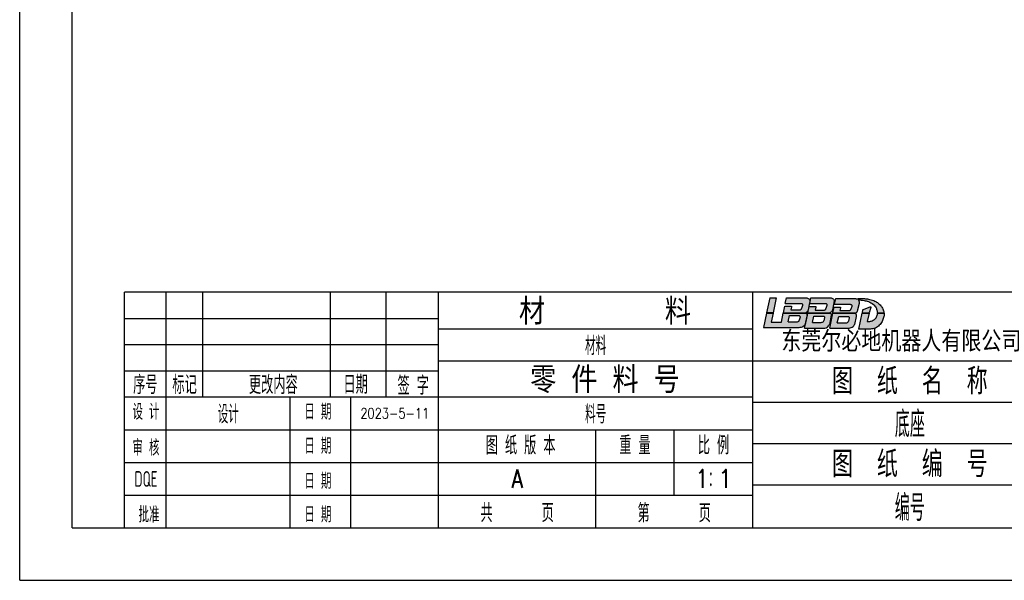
# Model space of a CAD drawing. Header units: millimetres. Extents: x 4724 to 6115, y 2276 to 3612.
# Tile 1 of 3: x 4724 to 5570, y 2276 to 2757. Entities that reach past the tile are written whole.
import ezdxf
from ezdxf.enums import TextEntityAlignment as Align

# ---------------------------------------------------------------- set-up
doc = ezdxf.new("R2010")
doc.units = ezdxf.units.MM
for name, color, linetype in [('1轮廓实线层', 7, 'Continuous'), ('2细线层', 4, 'Continuous'), ('5剖面线层', 2, 'Continuous'), ('6文字层', 3, 'Continuous'), ('图框层', 7, 'Continuous')]:
    doc.layers.add(name, color=color, linetype=linetype)
doc.styles.add('PC_TEXTSTYLE', font='isocp.shx', dxfattribs={"width": 0.8, "bigfont": 'hzfs.shx'})
doc.styles.add('TH_GBDIM', font='romans.shx', dxfattribs={"width": 0.8, "bigfont": 'gbcbig.shx'})

# ---------------------------------------------------------------- blocks, each defined once
blk = doc.blocks.new('A4-1')
at = {"layer": '5剖面线层', "true_color": 0x74d10a}
h = blk.add_hatch(color=72, dxfattribs=at)
h.dxf.hatch_style = 1
h.paths.add_polyline_path([(-55.51, 43.92), (-56.76, 43.92), (-57.36, 41.07), (-56.11, 41.07)])
edge = h.paths.add_edge_path()
edge.add_line((-57.96, 38.24), (-51.35, 38.24))
edge.add_spline(control_points=[(-51.35, 38.24), (-51.21, 38.26), (-50.93, 38.29), (-50.52, 38.36), (-50.24, 38.57), (-50.07, 38.76), (-50.02, 38.86)], knot_values=[0, 0, 0, 0, 3.612385, 7.048837, 10.255516, 12.349536, 12.349536, 12.349536, 12.349536], degree=3, periodic=0)
edge.add_line((-50.02, 38.86), (-49.64, 40.63))
edge.add_spline(control_points=[(-49.64, 40.63), (-49.64, 40.72), (-49.66, 40.81), (-49.66, 40.88), (-49.71, 40.94), (-49.73, 40.97)], knot_values=[0, 0, 0, 0, 0.476316, 1.44549, 2.246673, 2.246673, 2.246673, 2.246673], degree=3, periodic=0)
edge.add_line((-49.73, 40.97), (-54.18, 40.97))
edge.add_line((-54.18, 40.97), (-54.52, 39.3))
edge.add_line((-54.52, 39.3), (-56.49, 39.3))
edge.add_line((-56.49, 39.3), (-56.13, 40.97))
edge.add_line((-56.13, 40.97), (-57.38, 40.97))
edge.add_line((-57.38, 40.97), (-57.96, 38.24))
edge = h.paths.add_edge_path(flags=16)
edge.add_line((-52.99, 40.56), (-51.24, 40.56))
edge.add_spline(control_points=[(-51.24, 40.56), (-51.18, 40.54), (-51.08, 40.52), (-50.98, 40.39), (-50.97, 40.3), (-50.97, 40.26)], knot_values=[0, 0, 0, 0, 0.16594, 0.313706, 0.444871, 0.444871, 0.444871, 0.444871], degree=3, periodic=0)
edge.add_line((-50.97, 40.26), (-51.12, 39.64))
edge.add_spline(control_points=[(-51.12, 39.64), (-51.14, 39.57), (-51.2, 39.41), (-51.47, 39.34), (-51.65, 39.33), (-51.74, 39.32)], knot_values=[0, 0, 0, 0, 0.21656, 0.475605, 0.757612, 0.757612, 0.757612, 0.757612], degree=3, periodic=0)
edge.add_line((-51.74, 39.32), (-53.24, 39.32))
edge.add_line((-53.24, 39.32), (-52.99, 40.56))
edge = h.paths.add_edge_path()
edge.add_line((-53.9, 42.33), (-54.16, 41.07))
edge.add_line((-54.16, 41.07), (-49.89, 41.07))
edge.add_spline(control_points=[(-49.89, 41.07), (-49.86, 41.08), (-49.75, 41.1), (-49.64, 41.24), (-49.47, 41.38), (-49.45, 41.54), (-49.43, 41.62)], knot_values=[0, 0, 0, 0, 0.113541, 0.309529, 0.508983, 0.759853, 0.759853, 0.759853, 0.759853], degree=3, periodic=0)
edge.add_line((-49.43, 41.62), (-49.14, 42.98))
edge.add_spline(control_points=[(-49.14, 42.98), (-49.14, 43.07), (-49.13, 43.22), (-49.1, 43.46), (-49.2, 43.68), (-49.43, 43.82), (-49.67, 43.9), (-49.84, 43.93), (-49.92, 43.94)], knot_values=[0, 0, 0, 0, 0.270359, 0.459904, 0.691329, 0.959666, 1.234022, 1.467228, 1.467228, 1.467228, 1.467228], degree=3, periodic=0)
edge.add_line((-49.92, 43.94), (-53.56, 43.94))
edge.add_line((-53.56, 43.94), (-53.79, 42.84))
edge.add_line((-53.79, 42.84), (-50.84, 42.84))
edge.add_spline(control_points=[(-50.84, 42.84), (-50.8, 42.84), (-50.73, 42.83), (-50.63, 42.81), (-50.56, 42.77), (-50.49, 42.71), (-50.49, 42.63), (-50.49, 42.55), (-50.5, 42.49), (-50.5, 42.45)], knot_values=[0, 0, 0, 0, 0.109145, 0.202524, 0.297211, 0.376281, 0.445665, 0.519978, 0.62999, 0.62999, 0.62999, 0.62999], degree=3, periodic=0)
edge.add_line((-50.5, 42.47), (-50.66, 41.88))
edge.add_spline(control_points=[(-50.66, 41.88), (-50.68, 41.85), (-50.7, 41.79), (-50.77, 41.71), (-50.85, 41.66), (-50.92, 41.64), (-50.94, 41.63)], knot_values=[0, 0, 0, 0, 0.11249, 0.188578, 0.308405, 0.395813, 0.395813, 0.395813, 0.395813], degree=3, periodic=0)
edge.add_line((-50.94, 41.63), (-52.74, 41.63))
edge.add_line((-52.74, 41.63), (-52.62, 42.14))
edge.add_line((-52.62, 42.14), (-52.62, 42.33))
edge.add_line((-52.62, 42.33), (-53.9, 42.33))
edge = h.paths.add_edge_path()
edge.add_spline(control_points=[(-46.19, 42.84), (-46.15, 42.84), (-46.09, 42.83), (-45.99, 42.81), (-45.91, 42.77), (-45.85, 42.71), (-45.83, 42.62), (-45.85, 42.54), (-45.85, 42.48), (-45.86, 42.45)], knot_values=[0, 0, 0, 0, 0.109145, 0.202524, 0.297211, 0.376281, 0.459032, 0.54598, 0.631468, 0.631468, 0.631468, 0.631468], degree=3, periodic=0)
edge.add_line((-45.86, 42.45), (-46.02, 41.88))
edge.add_spline(control_points=[(-46.02, 41.88), (-46.03, 41.84), (-46.07, 41.74), (-46.17, 41.63), (-46.26, 41.6), (-46.3, 41.59)], knot_values=[0, 0, 0, 0, 0.133532, 0.314052, 0.429449, 0.429449, 0.429449, 0.429449], degree=3, periodic=0)
edge.add_line((-46.3, 41.59), (-48.11, 41.59))
edge.add_line((-48.11, 41.59), (-47.98, 42.14))
edge.add_line((-47.98, 42.14), (-47.98, 42.27))
edge.add_line((-47.98, 42.27), (-49.23, 42.27))
edge.add_line((-49.23, 42.27), (-49.48, 41.07))
edge.add_line((-49.48, 41.07), (-45.25, 41.07))
edge.add_spline(control_points=[(-45.25, 41.07), (-45.21, 41.08), (-45.11, 41.1), (-44.99, 41.24), (-44.83, 41.38), (-44.8, 41.54), (-44.79, 41.62)], knot_values=[0, 0, 0, 0, 0.113541, 0.309529, 0.508983, 0.759853, 0.759853, 0.759853, 0.759853], degree=3, periodic=0)
edge.add_line((-44.79, 41.62), (-44.5, 42.98))
edge.add_spline(control_points=[(-44.5, 42.98), (-44.49, 43.07), (-44.48, 43.22), (-44.46, 43.46), (-44.55, 43.68), (-44.78, 43.82), (-45.03, 43.9), (-45.2, 43.93), (-45.27, 43.94)], knot_values=[0, 0, 0, 0, 0.270359, 0.459904, 0.691329, 0.959666, 1.234022, 1.467228, 1.467228, 1.467228, 1.467228], degree=3, periodic=0)
edge.add_line((-45.27, 43.94), (-48.88, 43.94))
edge.add_line((-48.88, 43.94), (-49.11, 42.84))
edge.add_line((-49.11, 42.84), (-46.19, 42.84))
edge = h.paths.add_edge_path()
edge.add_spline(control_points=[(-45, 40.63), (-45, 40.72), (-45.02, 40.81), (-45.05, 40.86), (-45.08, 40.92), (-45.13, 40.97)], knot_values=[0.110312, 0.110312, 0.110312, 0.110312, 0.586629, 1.555802, 2.246673, 2.246673, 2.246673, 2.246673], degree=3, periodic=0)
edge.add_line((-45.13, 40.97), (-49.5, 40.97))
edge.add_line((-49.5, 40.97), (-50.09, 38.12))
edge.add_line((-50.09, 38.12), (-46.75, 38.12))
edge.add_spline(control_points=[(-46.75, 38.12), (-46.49, 38.12), (-46.23, 38.14), (-45.75, 38.29), (-45.55, 38.5), (-45.43, 38.76), (-45.37, 38.86)], knot_values=[0, 0, 0, 0, 3.612385, 7.048837, 10.255516, 12.349536, 12.349536, 12.349536, 12.349536], degree=3, periodic=0)
edge.add_line((-45.37, 38.86), (-45, 40.63))
edge = h.paths.add_edge_path(flags=16)
edge.add_spline(control_points=[(-46.45, 39.54), (-46.48, 39.46), (-46.53, 39.31), (-46.8, 39.24), (-46.98, 39.23), (-47.07, 39.22)], knot_values=[0, 0, 0, 0, 0.21656, 0.475605, 0.757612, 0.757612, 0.757612, 0.757612], degree=3, periodic=0)
edge.add_line((-47.07, 39.22), (-48.58, 39.22))
edge.add_line((-48.58, 39.22), (-48.32, 40.45))
edge.add_line((-48.32, 40.45), (-46.57, 40.45))
edge.add_spline(control_points=[(-46.57, 40.45), (-46.52, 40.44), (-46.41, 40.42), (-46.32, 40.29), (-46.31, 40.2), (-46.3, 40.16)], knot_values=[0, 0, 0, 0, 0.16594, 0.313706, 0.444871, 0.444871, 0.444871, 0.444871], degree=3, periodic=0)
edge.add_line((-46.3, 40.16), (-46.45, 39.54))
edge = h.paths.add_edge_path()
edge.add_spline(control_points=[(-40.24, 40.36), (-40.26, 40.68), (-40.29, 40.78), (-40.31, 40.84), (-40.36, 40.92), (-40.42, 40.97)], knot_values=[0.157558, 0.157558, 0.157558, 0.157558, 0.633874, 1.603048, 2.246673, 2.246673, 2.246673, 2.246673], degree=3, periodic=0)
edge.add_line((-40.42, 40.97), (-44.71, 40.97))
edge.add_line((-44.71, 40.97), (-45.31, 38.11))
edge.add_line((-45.31, 38.11), (-41.89, 38.11))
edge.add_spline(control_points=[(-41.89, 38.11), (-41.61, 38.13), (-41.38, 38.15), (-41, 38.3), (-40.74, 38.53), (-40.61, 38.76), (-40.56, 38.86)], knot_values=[0, 0, 0, 0, 3.612385, 7.048837, 10.255516, 12.349536, 12.349536, 12.349536, 12.349536], degree=3, periodic=0)
edge.add_line((-40.56, 38.86), (-40.24, 40.36))
edge = h.paths.add_edge_path(flags=16)
edge.add_spline(control_points=[(-41.84, 40.39), (-41.79, 40.38), (-41.68, 40.36), (-41.59, 40.23), (-41.58, 40.14), (-41.57, 40.09)], knot_values=[0, 0, 0, 0, 0.16594, 0.313706, 0.444871, 0.444871, 0.444871, 0.444871], degree=3, periodic=0)
edge.add_line((-41.57, 40.09), (-41.72, 39.47))
edge.add_spline(control_points=[(-41.72, 39.47), (-41.75, 39.4), (-41.8, 39.24), (-42.07, 39.17), (-42.25, 39.16), (-42.34, 39.16)], knot_values=[0, 0, 0, 0, 0.21656, 0.475605, 0.757612, 0.757612, 0.757612, 0.757612], degree=3, periodic=0)
edge.add_line((-42.34, 39.16), (-43.85, 39.16))
edge.add_line((-43.85, 39.16), (-43.59, 40.39))
edge.add_line((-43.59, 40.39), (-41.84, 40.39))
edge = h.paths.add_edge_path()
edge.add_spline(control_points=[(-39.7, 42.87), (-39.7, 43.09), (-39.71, 43.23), (-39.71, 43.35), (-39.74, 43.46), (-39.82, 43.53)], knot_values=[7.678202, 7.678202, 7.678202, 7.678202, 9.952853, 11.547588, 12.34447, 12.34447, 12.34447, 12.34447], degree=3, periodic=0)
edge.add_spline(control_points=[(-39.82, 43.53), (-39.82, 43.54), (-39.83, 43.54), (-39.84, 43.55)], knot_values=[7.617953, 7.617953, 7.617953, 7.617953, 7.678202, 7.678202, 7.678202, 7.678202], degree=3, periodic=0)
edge.add_spline(control_points=[(-39.84, 43.55), (-39.78, 43.54), (-39.73, 43.54), (-39.68, 43.53), (-39.55, 43.52), (-39.24, 43.49), (-38.65, 43.41), (-37.84, 43.2), (-37, 42.76), (-36.46, 42.09), (-36.25, 41.52), (-36.2, 41.2), (-36.18, 41.07)], knot_values=[-1.32384, -1.32384, -1.32384, -1.32384, 0, 0, 0, 3.216058, 7.844717, 15.059695, 24.312441, 31.237241, 36.149525, 39.453796, 39.453796, 39.453796, 39.453796], degree=3, periodic=0)
edge.add_line((-36.18, 41.07), (-34.96, 41.07))
edge.add_spline(control_points=[(-34.96, 41.07), (-34.96, 41.12), (-34.97, 41.24), (-35.05, 41.49), (-35.17, 41.91), (-35.55, 42.47), (-36.13, 43.02), (-36.94, 43.45), (-37.78, 43.69), (-38.37, 43.75), (-38.63, 43.77)], knot_values=[0, 0, 0, 0, 1.151049, 3.120639, 6.514086, 12.344374, 19.743132, 26.621777, 35.257202, 41.640066, 41.640066, 41.640066, 41.640066], degree=3, periodic=0)
edge.add_spline(control_points=[(-38.63, 43.77), (-39.03, 43.77), (-39.43, 43.77), (-39.83, 43.77)], knot_values=[0.439363, 0.439363, 0.439363, 0.439363, 10.5731, 10.5731, 10.5731, 10.5731], degree=3, periodic=0)
edge.add_spline(control_points=[(-39.83, 43.77), (-39.89, 43.76), (-39.98, 43.74), (-40.07, 43.72), (-40.1, 43.71)], knot_values=[0, 0, 0, 0, 1.463686, 2.290752, 2.290752, 2.290752, 2.290752], degree=3, periodic=0)
edge.add_spline(control_points=[(-40.1, 43.71), (-40.15, 43.73), (-40.28, 43.77), (-40.41, 43.79), (-40.48, 43.8)], knot_values=[0, 0, 0, 0, 1.372752, 3.334825, 3.334825, 3.334825, 3.334825], degree=3, periodic=0)
edge.add_line((-40.48, 43.8), (-44.13, 43.8))
edge.add_line((-44.13, 43.8), (-44.36, 42.69))
edge.add_line((-44.36, 42.69), (-41.44, 42.69))
edge.add_spline(control_points=[(-41.44, 42.69), (-41.4, 42.69), (-41.34, 42.68), (-41.24, 42.66), (-41.16, 42.62), (-41.1, 42.55), (-41.08, 42.47), (-41.1, 42.39), (-41.1, 42.33), (-41.11, 42.3)], knot_values=[0, 0, 0, 0, 0.109145, 0.202524, 0.297211, 0.376281, 0.459032, 0.54598, 0.631468, 0.631468, 0.631468, 0.631468], degree=3, periodic=0)
edge.add_line((-41.11, 42.3), (-41.27, 41.73))
edge.add_spline(control_points=[(-41.27, 41.73), (-41.28, 41.7), (-41.3, 41.64), (-41.37, 41.56), (-41.45, 41.51), (-41.52, 41.49), (-41.55, 41.48)], knot_values=[0, 0, 0, 0, 0.11249, 0.188578, 0.308405, 0.395813, 0.395813, 0.395813, 0.395813], degree=3, periodic=0)
edge.add_line((-41.54, 41.48), (-43.35, 41.48))
edge.add_line((-43.35, 41.48), (-43.23, 41.99))
edge.add_line((-43.23, 41.99), (-43.23, 42.17))
edge.add_line((-43.23, 42.17), (-44.46, 42.17))
edge.add_line((-44.46, 42.17), (-44.69, 41.07))
edge.add_line((-44.69, 41.07), (-40.26, 41.07))
edge.add_spline(control_points=[(-40.26, 41.07), (-40.24, 41.08), (-40.17, 41.11), (-40.11, 41.24), (-40.02, 41.4), (-39.99, 41.54), (-39.97, 41.62)], knot_values=[0, 0, 0, 0, 0.063812, 0.219898, 0.386717, 0.637587, 0.637587, 0.637587, 0.637587], degree=3, periodic=0)
edge.add_line((-39.97, 41.62), (-39.7, 42.87))
h.paths.add_polyline_path([(-37.48, 42.1), (-37.48, 42.22), (-37.6, 42.22), (-39.01, 41.64), (-39.13, 41.07), (-37.75, 41.07)], flags=17)
edge = h.paths.add_edge_path()
edge.add_spline(control_points=[(-39.83, 37.96), (-39.59, 37.95), (-38.96, 37.93), (-38.04, 37.9), (-37.13, 37.99), (-36.29, 38.2), (-35.68, 38.82), (-35.15, 39.54), (-35.03, 40.19), (-34.89, 40.62), (-34.91, 40.82), (-34.92, 40.93), (-34.93, 40.97)], knot_values=[0, 0, 0, 0, 5.994431, 15.888509, 23.126915, 29.243366, 37.241208, 44.362079, 51.473113, 53.800224, 55.481839, 56.538024, 56.538024, 56.538024, 56.538024], degree=3, periodic=0)
edge.add_line((-34.93, 40.97), (-36.17, 40.97))
edge.add_spline(control_points=[(-36.17, 40.97), (-36.17, 40.96), (-36.18, 40.89), (-36.2, 40.71), (-36.3, 40.44), (-36.45, 40.08), (-36.77, 39.76), (-37.23, 39.49), (-37.74, 39.4), (-38.07, 39.43), (-38.18, 39.43)], knot_values=[0, 0, 0, 0, 0.200319, 1.755522, 4.491279, 7.649925, 11.354755, 15.71284, 21.005618, 23.994098, 23.994098, 23.994098, 23.994098], degree=3, periodic=0)
edge.add_line((-38.18, 39.43), (-37.78, 40.97))
edge.add_line((-37.78, 40.97), (-39.16, 40.97))
edge.add_line((-39.16, 40.97), (-39.83, 37.96))
for p, q in [((-56.76, 43.92), (-57.36, 41.07)), ((-56.76, 43.92), (-55.51, 43.92)), ((-55.51, 43.92), (-56.11, 41.07)), ((-53.79, 42.84), (-53.56, 43.94)), ((-53.56, 43.94), (-49.92, 43.94)), ((-49.11, 42.84), (-48.88, 43.94)), ((-48.88, 43.94), (-45.27, 43.94)), ((-44.36, 42.69), (-44.13, 43.8)), ((-44.13, 43.8), (-40.48, 43.8)), ((-54.16, 41.07), (-53.9, 42.33)), ((-53.9, 42.33), (-53.9, 42.33)), ((-53.9, 42.33), (-52.62, 42.33)), ((-53.79, 42.84), (-50.84, 42.84)), ((-52.62, 42.14), (-52.74, 41.63)), ((-52.74, 41.63), (-50.94, 41.63)), ((-52.62, 42.33), (-52.62, 42.14)), ((-50.5, 42.45), (-50.66, 41.88)), ((-49.48, 41.07), (-49.23, 42.27)), ((-49.14, 42.98), (-49.43, 41.62)), ((-49.25, 42.33), (-49.25, 42.33)), ((-49.23, 42.27), (-47.98, 42.27)), ((-49.11, 42.84), (-46.19, 42.84)), ((-47.98, 42.14), (-48.11, 41.59)), ((-48.11, 41.59), (-46.3, 41.59)), ((-47.98, 42.27), (-47.98, 42.14)), ((-45.86, 42.45), (-46.02, 41.88)), ((-44.5, 42.98), (-44.79, 41.62)), ((-44.69, 41.07), (-44.46, 42.17)), ((-44.46, 42.17), (-43.23, 42.17)), ((-44.36, 42.69), (-41.44, 42.69)), ((-43.23, 41.99), (-43.35, 41.48)), ((-43.35, 41.48), (-41.55, 41.48)), ((-43.23, 42.17), (-43.23, 41.99)), ((-41.11, 42.3), (-41.27, 41.73)), ((-39.7, 42.87), (-39.97, 41.62)), ((-39.01, 41.64), (-39.13, 41.07)), ((-39.01, 41.64), (-37.6, 42.22)), ((-37.48, 42.1), (-37.75, 41.07)), ((-37.6, 42.22), (-37.48, 42.22)), ((-37.48, 42.22), (-37.48, 42.1)), ((-57.38, 40.97), (-57.96, 38.24)), ((-57.38, 40.97), (-56.13, 40.97)), ((-56.11, 41.07), (-57.36, 41.07)), ((-56.13, 40.97), (-56.49, 39.3)), ((-54.52, 39.3), (-54.18, 40.97)), ((-54.18, 40.97), (-49.73, 40.97)), ((-54.16, 41.07), (-49.89, 41.07)), ((-53.24, 39.32), (-52.99, 40.56)), ((-52.99, 40.56), (-51.24, 40.56)), ((-50.97, 40.26), (-51.12, 39.64)), ((-50.09, 38.12), (-49.5, 40.97)), ((-49.64, 40.63), (-50.02, 38.86)), ((-49.5, 40.97), (-45.13, 40.97)), ((-49.48, 41.07), (-45.25, 41.07)), ((-48.58, 39.22), (-48.32, 40.45)), ((-48.32, 40.45), (-46.57, 40.45)), ((-46.3, 40.16), (-46.45, 39.54)), ((-45, 40.63), (-45.37, 38.86)), ((-45.31, 38.11), (-44.71, 40.97)), ((-44.71, 40.97), (-40.42, 40.97)), ((-44.69, 41.07), (-40.26, 41.07)), ((-43.85, 39.16), (-43.59, 40.39)), ((-43.59, 40.39), (-41.84, 40.39)), ((-41.57, 40.09), (-41.72, 39.47)), ((-40.24, 40.36), (-40.56, 38.86)), ((-39.16, 40.97), (-39.83, 37.96)), ((-39.16, 40.97), (-37.78, 40.97)), ((-39.13, 41.07), (-37.75, 41.07)), ((-37.78, 40.97), (-38.18, 39.43)), ((-36.18, 41.07), (-34.96, 41.07)), ((-36.17, 40.97), (-34.93, 40.97)), ((-57.96, 38.24), (-51.35, 38.24)), ((-56.49, 39.3), (-54.52, 39.3)), ((-53.24, 39.32), (-51.74, 39.32)), ((-50.09, 38.12), (-46.75, 38.12)), ((-48.58, 39.22), (-47.07, 39.22)), ((-45.31, 38.11), (-41.89, 38.11)), ((-43.85, 39.16), (-42.34, 39.16)), ((-120, 31.92), (-60, 31.92))]:
    blk.add_line(p, q)
for points in [[(-49.92, 43.94), (-49.69, 43.9), (-49.43, 43.81), (-49.21, 43.65), (-49.12, 43.44), (-49.12, 43.25), (-49.14, 42.98)], [(-45.27, 43.94), (-45.04, 43.9), (-44.78, 43.81), (-44.56, 43.65), (-44.47, 43.44), (-44.48, 43.25), (-44.5, 42.98)], [(-50.94, 41.63), (-50.86, 41.66), (-50.76, 41.73), (-50.71, 41.78), (-50.66, 41.88)], [(-50.84, 42.84), (-50.73, 42.83), (-50.64, 42.81), (-50.55, 42.76), (-50.5, 42.7), (-50.49, 42.63), (-50.49, 42.56), (-50.5, 42.45)], [(-49.43, 41.62), (-49.5, 41.38), (-49.64, 41.23), (-49.78, 41.1), (-49.89, 41.07)], [(-46.3, 41.59), (-46.19, 41.63), (-46.07, 41.76), (-46.02, 41.88)], [(-46.19, 42.84), (-46.08, 42.83), (-45.99, 42.81), (-45.91, 42.76), (-45.86, 42.7), (-45.84, 42.62), (-45.85, 42.54), (-45.86, 42.45)], [(-44.79, 41.62), (-44.86, 41.38), (-44.99, 41.23), (-45.14, 41.1), (-45.25, 41.07)], [(-41.55, 41.48), (-41.47, 41.51), (-41.36, 41.58), (-41.31, 41.63), (-41.27, 41.73)], [(-41.44, 42.69), (-41.33, 42.68), (-41.24, 42.66), (-41.16, 42.61), (-41.11, 42.55), (-41.09, 42.47), (-41.1, 42.38), (-41.11, 42.3)], [(-39.97, 41.62), (-40.04, 41.38), (-40.12, 41.23), (-40.2, 41.1), (-40.26, 41.07)], [(-51.74, 39.32), (-51.46, 39.35), (-51.22, 39.45), (-51.12, 39.64)], [(-51.24, 40.56), (-51.08, 40.5), (-50.99, 40.38), (-50.97, 40.26)], [(-47.07, 39.22), (-46.79, 39.25), (-46.55, 39.34), (-46.45, 39.54)], [(-46.57, 40.45), (-46.42, 40.4), (-46.33, 40.28), (-46.3, 40.16)], [(-41.84, 40.39), (-41.69, 40.34), (-41.6, 40.22), (-41.57, 40.09)], [(-42.34, 39.16), (-42.06, 39.18), (-41.82, 39.28), (-41.72, 39.47)]]:
    blk.add_spline(points, degree=3)
for points, knots in [([(-40.48, 43.8), (-40.41, 43.79), (-40.28, 43.77), (-40.15, 43.73), (-40.1, 43.71)], [0, 0, 0, 0, 1.962073, 3.334825, 3.334825, 3.334825, 3.334825]), ([(-40.1, 43.71), (-40.07, 43.72), (-39.98, 43.74), (-39.89, 43.76), (-39.83, 43.77)], [0, 0, 0, 0, 0.827065, 2.290752, 2.290752, 2.290752, 2.290752]), ([(-39.84, 43.55), (-39.83, 43.54), (-39.82, 43.54), (-39.82, 43.53), (-39.74, 43.46), (-39.71, 43.35), (-39.71, 43.23), (-39.7, 43.09), (-39.7, 42.87)], [7.617953, 7.617953, 7.617953, 7.617953, 7.678202, 7.678202, 7.678202, 8.475084, 10.069819, 12.34447, 12.34447, 12.34447, 12.34447]), ([(-39.84, 43.55), (-39.78, 43.54), (-39.73, 43.54), (-39.68, 43.53), (-39.55, 43.52), (-39.24, 43.49), (-38.65, 43.41), (-37.84, 43.2), (-37, 42.76), (-36.46, 42.09), (-36.25, 41.52), (-36.2, 41.2), (-36.18, 41.07)], [-1.32384, -1.32384, -1.32384, -1.32384, 0, 0, 0, 3.216058, 7.844717, 15.059695, 24.312441, 31.237241, 36.149525, 39.453796, 39.453796, 39.453796, 39.453796]), ([(-38.63, 43.77), (-38.37, 43.75), (-37.78, 43.69), (-36.94, 43.45), (-36.13, 43.02), (-35.55, 42.47), (-35.17, 41.91), (-35.05, 41.49), (-34.97, 41.24), (-34.96, 41.12), (-34.96, 41.07)], [0, 0, 0, 0, 6.382864, 15.018289, 21.896934, 29.295692, 35.12598, 38.519427, 40.489017, 41.640066, 41.640066, 41.640066, 41.640066]), ([(-49.73, 40.97), (-49.71, 40.94), (-49.66, 40.88), (-49.66, 40.81), (-49.64, 40.72), (-49.64, 40.63)], [0, 0, 0, 0, 0.801183, 1.770357, 2.246673, 2.246673, 2.246673, 2.246673]), ([(-45.13, 40.97), (-45.08, 40.92), (-45.05, 40.86), (-45.02, 40.81), (-45, 40.72), (-45, 40.63)], [0.110312, 0.110312, 0.110312, 0.110312, 0.801183, 1.770357, 2.246673, 2.246673, 2.246673, 2.246673]), ([(-40.42, 40.97), (-40.36, 40.92), (-40.31, 40.84), (-40.29, 40.78), (-40.26, 40.68), (-40.24, 40.36)], [0.157558, 0.157558, 0.157558, 0.157558, 0.801183, 1.770357, 2.246673, 2.246673, 2.246673, 2.246673]), ([(-34.93, 40.97), (-34.92, 40.93), (-34.91, 40.82), (-34.89, 40.62), (-35.03, 40.19), (-35.15, 39.54), (-35.68, 38.82), (-36.29, 38.2), (-37.13, 37.99), (-38.04, 37.9), (-38.96, 37.93), (-39.59, 37.95), (-39.83, 37.96)], [0, 0, 0, 0, 1.056185, 2.7378, 5.064911, 12.175945, 19.296816, 27.294658, 33.411109, 40.649515, 50.543593, 56.538024, 56.538024, 56.538024, 56.538024]), ([(-38.18, 39.43), (-38.07, 39.43), (-37.74, 39.4), (-37.23, 39.49), (-36.77, 39.76), (-36.45, 40.08), (-36.3, 40.44), (-36.2, 40.71), (-36.18, 40.89), (-36.17, 40.96), (-36.17, 40.97)], [0, 0, 0, 0, 2.988479, 8.281258, 12.639343, 16.344172, 19.502819, 22.238575, 23.793778, 23.994098, 23.994098, 23.994098, 23.994098]), ([(-51.35, 38.24), (-51.21, 38.26), (-50.93, 38.29), (-50.52, 38.36), (-50.24, 38.57), (-50.07, 38.76), (-50.02, 38.86)], [0, 0, 0, 0, 3.612385, 7.048837, 10.255516, 12.349536, 12.349536, 12.349536, 12.349536]), ([(-46.75, 38.12), (-46.49, 38.12), (-46.23, 38.14), (-45.75, 38.29), (-45.55, 38.5), (-45.43, 38.76), (-45.37, 38.86)], [0, 0, 0, 0, 3.612385, 7.048837, 10.255516, 12.349536, 12.349536, 12.349536, 12.349536]), ([(-41.89, 38.11), (-41.61, 38.13), (-41.38, 38.15), (-41, 38.3), (-40.74, 38.53), (-40.61, 38.76), (-40.56, 38.86)], [0, 0, 0, 0, 3.612385, 7.048837, 10.255516, 12.349536, 12.349536, 12.349536, 12.349536])]:
    blk.add_open_spline(points, degree=3, knots=knots)
for points in [[(-39.83, 43.77), (-39.43, 43.77), (-39.03, 43.77), (-38.63, 43.77)], [(-49.65, 40.6), (-49.65, 40.6), (-49.65, 40.6), (-49.65, 40.6)], [(-45, 40.6), (-45, 40.6), (-45, 40.6), (-45, 40.6)]]:
    blk.add_open_spline(points, degree=3)
at = {"layer": '1轮廓实线层'}
for p, q in [((0, 45), (-180, 45)), ((-180, 0), (-180, 45)), ((-172, 25), (-172, 45)), ((-165, 25), (-165, 45)), ((-140.62, 25), (-140.62, 45)), ((-130, 25), (-130, 45)), ((-120, 0), (-120, 45)), ((-60, 31.92), (0, 31.92)), ((-172, 0), (-172, 25)), ((-148.32, 0), (-148.32, 25)), ((-136.74, 0), (-136.74, 25)), ((-60, 24.02), (0, 24.02)), ((-120, 18.75), (-60, 18.75)), ((-60, 16.12), (0, 16.12)), ((-60, 8.22), (0, 8.22)), ((-180, 0), (0, 0))]:
    blk.add_line(p, q, dxfattribs=at)
at = {"layer": '1轮廓实线层', "color": 7}
for p, q in [((-60, 0), (-60, 45)), ((-180, 25), (-120, 25)), ((-180, 18.75), (-120, 18.75)), ((-180, 12.5), (-120, 12.5)), ((-180, 6.25), (-120, 6.25))]:
    blk.add_line(p, q, dxfattribs=at)
at = {"layer": '2细线层'}
for q in [(-200, 287), (10, -10)]:
    blk.add_line((-200, -10), q, dxfattribs=at)
at = {"layer": '图框层'}
for p, q in [((-190, 0), (-190, 277)), ((-180, 40), (-120, 40)), ((-120, 38), (-60, 38)), ((-180, 35), (-120, 35)), ((-180, 30), (-120, 30)), ((-120, 25), (-60, 25)), ((-90, 0), (-90, 18.75)), ((-75, 6.25), (-75, 18.75)), ((-120, 12.5), (-60, 12.5)), ((-120, 6.25), (-60, 6.25)), ((-190, 0), (0, 0))]:
    blk.add_line(p, q, dxfattribs=at)
at = {"layer": '6文字层', "style": 'PC_TEXTSTYLE'}
for s, p in [(' 材        料', (-89.65, 41.58)), (' 零 件 料 号', (-89.65, 28.49))]:
    blk.add_text(s, height=5, dxfattribs=at).set_placement(p, align=Align.MIDDLE)
at = {"layer": '6文字层', "style": 'PC_TEXTSTYLE', "width": 0.667}
for s, height, p in [('序号', 3.5, (-176, 27.5)), ('标记', 3.5, (-168.5, 27.5)), (' 更改内容', 3.5, (-152.23, 27.5)), (' 日期 ', 3.5, (-135.85, 27.5)), (' 签 字 ', 3.5, (-124.84, 27.37)), (' 设 计 ', 3, (-175.88, 22.3)), (' 日 期 ', 3, (-143.05, 22.3)), (' 审 核 ', 3, (-175.88, 15.48)), (' 日 期 ', 3, (-143.05, 15.77)), (' 图 纸 版 本', 3.5, (-105, 15.94)), (' 重 量 ', 3.5, (-82.5, 15.94)), (' 比 例 ', 3.5, (-67.5, 15.94)), ('DQE', 3, (-175.88, 9.35)), (' 日 期 ', 3, (-143.05, 9.07)), ('共       页', 3.5, (-105, 3)), ('第       页', 3.5, (-75, 3)), (' 批准', 3, (-175.88, 2.69)), (' 日 期 ', 3, (-143.05, 2.69))]:
    blk.add_text(s, height=height, dxfattribs=at).set_placement(p, align=Align.MIDDLE)
at = {"layer": '6文字层', "style": 'PC_TEXTSTYLE'}
for s, width, insert, char_height, attachment_point in [('{\\fSimHei|b0|i0|c134|p49;东莞尔必地机器人有限公司}', 147.7089, (-54.54, 37.52), 3.5, 1), ('图  纸  名  称', 60, (-30, 27.97), 5, 5), ('图  纸  编  号', 60, (-30, 12.17), 5, 5)]:
    blk.add_mtext_dynamic_manual_height_columns(s, width=width, gutter_width=25, heights=[0], dxfattribs=dict(at, insert=insert, char_height=char_height, attachment_point=attachment_point))
at = {"layer": '6文字层', "style": 'TH_GBDIM', "width": 0.8, "flags": 8}
for tag, height, p in [('材料', 3.5, (-90, 34.96)), ('设计', 3.5, (-160.16, 21.88)), ('料号', 3.5, (-90, 21.88)), ('AAAA-A-AA', 2, (-128.37, 21.88)), ('名称', 5, (-30, 20.07)), ('A', 3.5, (-105, 9.38)), ('1：1', 3.5, (-67.5, 9.38)), ('编号', 5, (-30, 4.11))]:
    blk.add_attdef(tag, text='', height=height, dxfattribs=at).set_placement(p, align=Align.MIDDLE)

msp = doc.modelspace()

# ---------------------------------------------------------------- block references
at = {"layer": '6文字层'}
ref = msp.add_blockref('A4-1', (5623.981, 2320.686), dxfattribs=dict(at, xscale=4.5, yscale=4.5, zscale=4.5))
ref.add_attrib('1：1', '1：1', dxfattribs={"height": 15.75, "style": 'TH_GBDIM', "width": 0.8}).set_placement((5320.231, 2362.873), align=Align.MIDDLE)
ref.add_attrib('A', 'A', dxfattribs={"height": 15.75, "style": 'TH_GBDIM', "width": 0.8}).set_placement((5151.481, 2362.873), align=Align.MIDDLE)
ref.add_attrib('编号', '编号', dxfattribs={"height": 22.5, "style": 'TH_GBDIM', "width": 0.8}).set_placement((5488.981, 2339.17), align=Align.MIDDLE)
ref.add_attrib('名称', '底座', dxfattribs={"height": 22.5, "style": 'TH_GBDIM', "width": 0.8}).set_placement((5488.981, 2410.98), align=Align.MIDDLE)
ref.add_attrib('料号', '料号', dxfattribs={"height": 15.75, "style": 'TH_GBDIM', "width": 0.8}).set_placement((5218.981, 2419.123), align=Align.MIDDLE)
ref.add_attrib('材料', '材料', dxfattribs={"height": 15.75, "style": 'TH_GBDIM', "width": 0.8}).set_placement((5218.981, 2477.996), align=Align.MIDDLE)
ref.add_attrib('AAAA-A-AA', '2023-5-11', dxfattribs={"height": 9, "style": 'TH_GBDIM', "width": 0.8}).set_placement((5046.323, 2419.123), align=Align.MIDDLE)
ref.add_attrib('设计', '设计', dxfattribs={"height": 15.75, "style": 'TH_GBDIM', "width": 0.8}).set_placement((4903.259, 2419.123), align=Align.MIDDLE)

doc.saveas('drawing.dxf')
